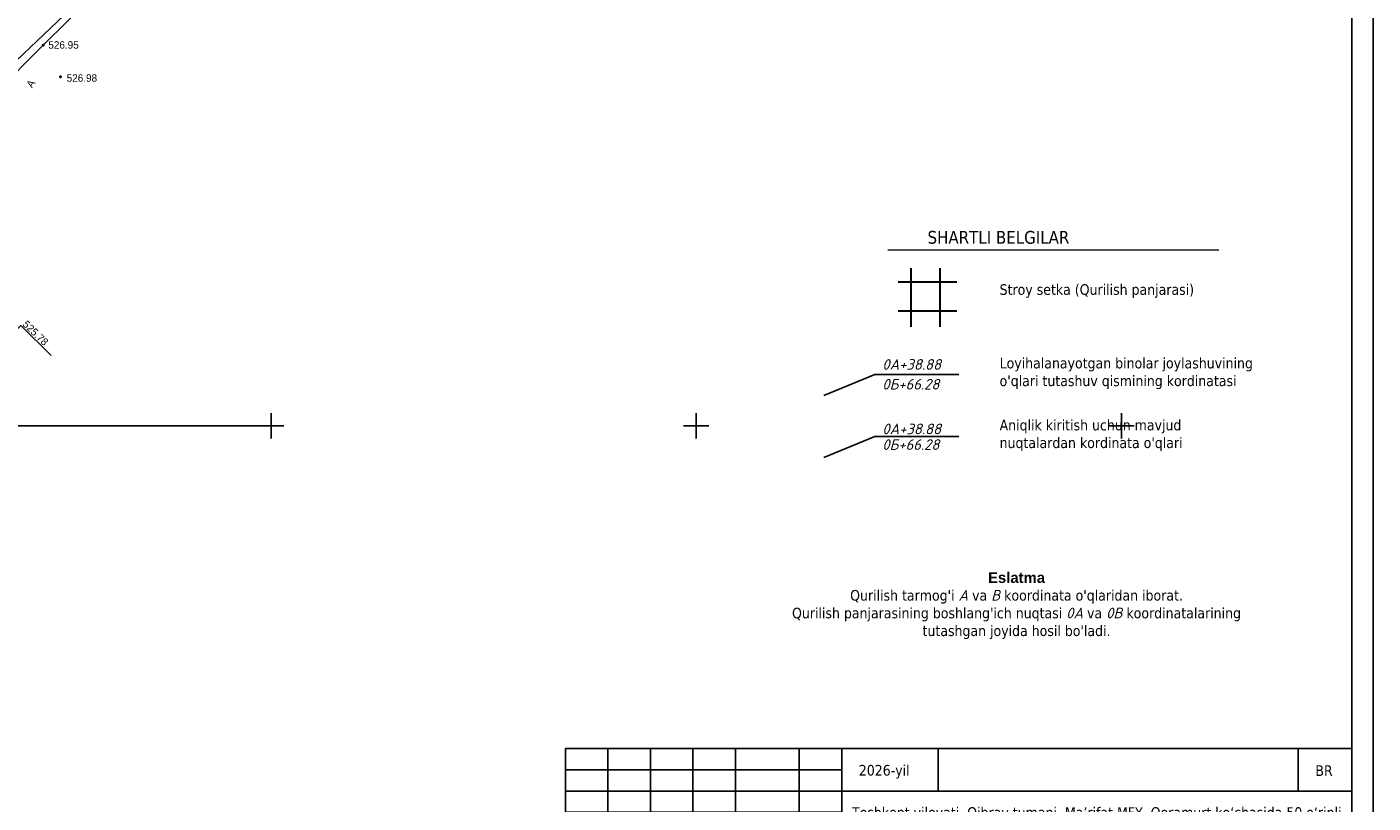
# Model space of a CAD drawing. Header units: millimetres. Extents: x 767170 to 66149698, y -983507 to 2493658.
# Tile 168 of 256: x 2530688 to 2689023, y -752016 to -660706. Entities that reach past the tile are written whole.
import ezdxf
from ezdxf.enums import TextEntityAlignment as Align

# ---------------------------------------------------------------- set-up
doc = ezdxf.new("R2010")
doc.units = ezdxf.units.MM
doc.linetypes.add('Д_ТРОТ_ТРУБА', pattern=[3, 1.5, -1.5])
doc.linetypes.add('ДОРОГИ_СТРОЯЩ', pattern=[9, 8, -1])
for name, color, linetype in [('(001) Сетка', 92, 'Continuous'), ('(004) Точки рельефа', 7, 'Continuous'), ('(007) Здания', 7, 'Continuous'), ('(025) Дорога', 7, 'Continuous'), ('A_STROYSETKA', 5, 'Continuous'), ('kordinatalri', 7, 'Continuous'), ('Razbivka', 5, 'Continuous'), ('V-NODE-TEXT', 11, 'Continuous')]:
    doc.layers.add(name, color=color, linetype=linetype)
doc.layers.add('ВВГ 3х2.5', color=5, linetype='Continuous', lineweight=40)
doc.layers.add('ГП_текст', color=7, linetype='Continuous', lineweight=13)
doc.styles.add('-GOST 250', font='isocpeui.ttf')
doc.styles.add('BM-431', font='txt')
doc.styles.add('COMPLEX', font='tahoma.ttf')
doc.styles.add('D-431', font='txt')
doc.styles.get("Standard").update_dxf_attribs({"font": 'isocpeui.ttf'})

# ---------------------------------------------------------------- blocks, each defined once
blk = doc.blocks.new('A$C77aec0c1')
at = {"color": 184, "lineweight": 30}
for points in [[(-78.4, 25.2), (-78.4, 19.8), (-80.1, 15.4), (-82.7, 15.2), (-85.9, 18.3), (-87.6, 24.6), (-87.6, 33.5), (-85.8, 41.5), (-83.2, 44.9), (-79.5, 45.3), (-74.8, 37.3), (-71.4, 24), (-70.3, 12.8), (-70.6, 1.9), (-72.5, -8.2), (-74.5, -11.9), (-76.7, -12.4), (-79.3, -9.8), (-81.1, -2.5), (-80.5, 2.8), (-78.6, 6.3), (-76.3, 8.1), (-74.2, 8.6)], [(-70.3, 8.8), (-64.2, 15.4), (-63.4, 26), (-64.7, 36.5), (-65.8, 41.1), (-66, 40.4), (-65.4, 38.6), (-63.9, 30.6), (-63.4, 26), (-62.4, 17.4), (-61.3, 7.7), (-60.5, -1.3), (-59.7, -9.1), (-59.2, -11.6), (-59.5, -10.3), (-59.8, -8.8), (-61, 4.4), (-61.6, 9.7), (-62.2, 15.2), (-62.4, 16.8), (-60.5, 15), (-58.2, 15.7), (-56.6, 21.2), (-56.7, 31.2), (-55.8, 37.1), (-53.2, 40), (-50, 39.7), (-45.9, 34.7), (-45.4, 29.7), (-46.3, 25.7), (-48.8, 25), (-50.3, 25.3)], [(-10.4, 26.1), (-11.3, 30.7), (-5.9, 37.4), (1.2, 43.5), (6.2, 44.3), (10.3, 42.2), (12.4, 38), (15, 34.5), (18.4, 33), (24.9, 33.5), (29.4, 34.6), (33.6, 34.4), (35.1, 34)], [(-56.6, 20.3), (-55.7, 12.4), (-53.4, 2), (-50.9, -4.5), (-47.7, -7.4), (-43.4, -8.2), (-40.2, -6.5), (-38.7, -1.4), (-39.6, 2.9), (-41.5, 6), (-44.2, 7.7), (-47, 7.2), (-47.6, 5.7)], [(-30.4, 1), (-29.8, 17.4), (-28.4, 20.1), (-25.6, 19.9), (-20.5, 13.6), (-18.9, 4.6), (-17.5, -7.1), (-18.5, -11.1), (-21.9, -11.5), (-24, -7.9), (-23.3, -0.6), (-20.4, 7.3), (-17, 14), (-13.9, 18.7), (-9.6, 18.3), (-6.3, 10.9), (-5, -2.4), (-5, -8.8), (-9, -10.1), (-12.3, -6.5), (-11.2, 0.2), (-8.3, 6.3), (-6.9, 12.8), (-4.7, 17.9), (-0.2, 20.5), (4.2, 17.9), (6, 9.7), (7.1, 1), (7.6, -6.8), (4.7, -8.8), (0.1, -8.1), (-0.1, -1.4), (3.2, 6.9), (7.8, 15.8), (10.6, 19.9), (16, 19.6), (19.3, 13.2), (20.4, 0.9), (19.5, -6.1), (16.8, -9.2), (13.6, -8.5), (11.7, -1), (15.1, 6.9), (19.9, 14.2), (24.4, 19.9), (31, 21.1), (35, 14.6), (36.2, 0.9), (34.1, -5.6), (29.3, -6.4), (26.9, -3.5), (30.5, 6.3), (35.4, 12.4), (39.7, 19.3), (40.4, 25.2), (40.7, 24.3), (43.9, -4.9), (43.8, -3.9), (42.9, 9.7), (43.1, 12.5), (45.5, 16.5), (50.4, 21.1), (52.2, 22.2), (51.2, 21.8)], [(42.9, 10.8), (45.1, 7.7), (48.3, 5.7), (51.7, 3.7), (54.9, -0.4), (57.8, -5.8), (58.9, -10.7), (58.5, -15.5), (56.8, -17.9), (52, -18.5), (48.4, -18.1), (46.1, -15.6), (45.8, -12.6), (48.1, -9.4), (51.1, -6.3), (54.5, -2.6), (57.9, 1), (62.2, 6.3), (66.5, 12.8), (69.8, 17.8)], [(-11.8, -17.3), (-2.7, -17.5), (7.9, -15.9), (17.6, -14.8), (25.1, -13.1), (30.9, -13.1)]]:
    blk.add_spline(points, degree=3, dxfattribs=at)
blk = doc.blocks.new('Odil Ganiyev')
at = {"color": 184, "lineweight": 30}
for points in [[(278218, -189288), (278220, -189298), (278251, -189229), (278258, -189294), (278315, -189206), (278295, -189231), (278320, -189288), (278380, -189198), (278355, -189239), (278384, -189286), (278449, -189192), (278428, -189223), (278438, -189281), (278515, -189197), (278494, -189208), (278505, -189282), (278604, -188932), (278563, -189514)], [(278174, -189155), (278173, -189633), (278135, -189699), (278036, -189702), (278008, -189605), (278074, -189469), (278128, -189405), (278218, -189288)], [(278009, -189095), (278081, -189029), (278139, -189055), (278204, -188993)], [(278213, -189509), (278316, -189388), (278340, -189483), (278421, -189425), (278521, -189382)]]:
    blk.add_spline(points, degree=3, dxfattribs=at)
for points, knots in [([(278604, -188939), (278630, -188908), (278658, -188890), (278746, -188897), (278776, -188980), (278743, -189054), (278691, -189101), (278617, -189118)], [0, 0, 0, 0, 59.301687, 137.83445, 232.671471, 306.955654, 371.443461, 371.443461, 371.443461, 371.443461]), ([(278093, -189111), (278063, -189124), (277979, -189180), (277976, -189469), (278121, -189357), (278159, -189260), (278167, -189222)], [0, 0, 0, 0, 84.01965, 319.3343, 434.006974, 519.963926, 519.963926, 519.963926, 519.963926]), ([(278167, -189222), (278181, -189151), (278171, -189084), (278111, -189103), (278093, -189111)], [526.826092, 526.826092, 526.826092, 526.826092, 665.559085, 706.396126, 706.396126, 706.396126, 706.396126]), ([(278396, -189316), (278466, -189243), (278495, -189145), (278487, -189009), (278378, -188944), (278332, -188998), (278319, -189020), (278305, -189050), (278280, -189134), (278300, -189288), (278388, -189386)], [0, 0, 0, 0, 210.331661, 341.544209, 437.993539, 521.209993, 521.209993, 521.209993, 602.643394, 823.015149, 823.015149, 823.015149, 823.015149]), ([(278617, -189118), (278680, -189058), (278780, -189127), (278817, -189262), (278675, -189400), (278595, -189412), (278531, -189410)], [498.211239, 498.211239, 498.211239, 498.211239, 560.962433, 628.560844, 789.184895, 992.203079, 992.203079, 992.203079, 992.203079])]:
    blk.add_open_spline(points, degree=3, knots=knots, dxfattribs=at)
blk = doc.blocks.new('A$C919267a4')
at = {"color": 184, "lineweight": 30}
for points in [[(-21.3, -6.1), (-26.6, -9.2), (-30, -12.6), (-31.7, -15.6), (-31.7, -17.4), (-30.8, -19.7), (-28.5, -22.1), (-26.4, -22.8), (-24.1, -22.1), (-22.8, -19.9), (-19.7, -13.8), (-13.8, 4.3), (-12.2, 9.7), (-8.9, 21.2), (-7.7, 23.3), (-6.4, 23.3), (-5.9, 20.4), (-14, 7.1), (-17.1, 3.7), (-18.8, 2.2), (-19.6, 2.2), (-19.6, 3.6), (-18.9, 3.6)], [(-14.8, -1.9), (-15, -1.4), (-15.4, -1.7), (-17.2, -7.9), (-16.8, -9.1), (-16.1, -9.5), (-13.5, -8.6), (-8.6, -0.6), (-8.6, 0.1), (-9.3, 0.3), (-9.8, -0.4), (-11.7, -5), (-11.7, -6.7), (-10, -8.1), (-5.8, -5), (-3.6, -1.3), (-3.6, 0), (-4, 0.5), (-4.7, -0.3), (-6.8, -4.2), (-6.8, -5.9), (-5.1, -5.9), (-2, -4.1), (0.1, -0.2), (0.1, 0), (-0.4, -1), (-1.5, -4.2), (2.8, -1.7), (3.5, 0), (3.4, 0), (3, -1.5), (3, -3.7), (11.1, 1.3), (13.9, 4.6), (16.5, 11), (17.2, 13.2), (16.1, 13.9), (14.7, 12.8), (12.1, 5.4), (8.5, -4.7), (4.2, -16.8), (1.8, -21), (-1.5, -22.6), (-6.9, -17.1), (-5.8, -13.2), (5.3, -6.4)], [(0.5, 7.1), (-0.3, 5.9), (0, 4.7), (2.3, 7.9), (-0.4, 13.3), (-10.2, 8.1), (-13.5, -1.1), (-14, -3.1), (-9.4, -6.1), (-3, -4.9), (17.5, 3.9), (36.4, 10.4), (43.8, 11.6), (45.2, 11.6), (41, 4.4), (39.6, 1.8), (39.6, -0.3)], [(17.9, 0.1), (19.5, 1.2), (19.5, -2.1), (22.2, -2.8), (26.1, 1), (28.7, 4.6), (25.6, 22), (16.9, 24), (8.4, 22.4), (-1.3, 15.8), (-3.7, 9.3), (-2.3, 4.9)], [(21.3, 8.5), (16.2, -4.1)]]:
    blk.add_spline(points, degree=3, dxfattribs=at)
blk = doc.blocks.new('A$Cd6f3408b')
at = {"color": 184, "lineweight": 40}
blk.add_spline([(616, 1465), (-947, -417), (-1252, -652), (-1377, -542), (-1370, -167), (-1260, 887), (-1268, 1192), (-1502, 1340), (-2010, 1192), (-2432, 864), (-2581, 457), (-2487, -160), (-2081, -581), (-1401, -855), (-979, -910), (-832, -860), (-636, -625), (-174, 654), (-43, 953), (324, 1461), (624, 1721), (355, 828), (-49, -105), (-207, -514), (-231, -808), (185, -251), (607, 468), (822, 863), (987, 1193), (892, 951), (736, 416), (641, 15), (607, -367), (663, -542), (819, -380), (1064, -55), (1091, 186), (911, 407), (586, 553), (127, 566), (-409, 538), (-1030, 443), (-1618, 290), (-1743, 217), (-1505, 24), (-1171, -9), (1352, 162), (2050, 232), (3192, 214), (4089, 40)], degree=3, dxfattribs=at)
blk = doc.blocks.new('A$C5df6ade7')
at = {"color": 0, "linetype": 'Continuous', "lineweight": -2}
for p, q in [((-87500, 27500), (-87500, 15000)), ((-82500, 27500), (-82500, 0)), ((-77500, 27500), (-77500, 15000)), ((-72500, 27500), (-72500, 0)), ((-65000, 27500), (-65000, 0)), ((-60000, 0), (-60000, 27495)), ((-92500, 25000), (-60000, 25000)), ((-92500, 22500), (-60000, 22500)), ((-60000, 22500), (0, 22500)), ((-92500, 20000), (-60000, 20000)), ((-92500, 17500), (-60000, 17500)), ((-92500, 15000), (0, 15000)), ((-25000, 0), (-25000, 15000)), ((-25000, 15000), (-25000, 0)), ((-17500, 15000), (-17500, 7500)), ((-10000, 15000), (-10000, 7500)), ((-92500, 12500), (-60000, 12500)), ((-25000, 12500), (0, 12500)), ((-92500, 10000), (-60000, 10000)), ((-92500, 7500), (-60000, 7500)), ((-60000, 7500), (0, 7500)), ((-92500, 5000), (-60000, 5000)), ((-92500, 2500), (-60000, 2500))]:
    blk.add_line(p, q, dxfattribs=at)
for points in [[(-92500, 27500), (0, 27500), (0, 0), (-92500, 0)], [(0, 0), (-92500, 0), (-92500, 27500), (0, 27500)]]:
    blk.add_lwpolyline(points, close=True, dxfattribs=at)
for points in [[(-48653, 27500), (-48653, 22500)], [(-6295, 27500), (-6295, 22500)]]:
    blk.add_lwpolyline(points)
blk.add_blockref('A$Cd6f3408b', (-68783, 13274))
at = {"xscale": 3.545208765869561, "yscale": 3.545208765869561, "zscale": 3.545208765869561, "rotation": 351.5695638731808}
blk.add_blockref('Odil Ganiyev', (-946426, 819754), dxfattribs=at)
for name, p, xscale, yscale, zscale in [('A$C919267a4', (-69537, 8612), 56.20031943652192, 56.20031943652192, 56.20031943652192), ('A$C77aec0c1', (-68252, 5613), 42.46449330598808, 42.46449330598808, 42.46449330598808)]:
    blk.add_blockref(name, p, dxfattribs=dict(xscale=xscale, yscale=yscale, zscale=zscale))
at = {"color": 0, "linetype": 'Continuous', "lineweight": -2, "style": 'COMPLEX'}
for s, p in [('2026-yil', (-55002, 24942)), ('BR', (-3274, 24900)), ('Varoq', (-80000, 16250)), ('№', (-75104, 16175)), ('Imzo', (-68750, 16250)), ('Sana', (-62500, 16250)), ('Bosqich', (-21250, 13750)), ('Varoq', (-13750, 13750)), ('Soni', (-5000, 13750)), ('Bosh reja М 1:500', (-42178, 11217)), ('Ishladi', (-90025, 8851)), ('IL', (-21250, 10326)), ('11', (-5000, 10000)), ('Tekshirdi', (-89033, 6386)), ('ООО "MAX ACTIVE"', (-12934, 4130))]:
    blk.add_text(s, height=1250, dxfattribs=at).set_placement(p, align=Align.MIDDLE_CENTER)
for s, width, p in [("O'zgarish", 0.75, (-90000, 16250)), ('Bosh muhandis', 0.85, (-87543, 13845)), ('Bosh arxitektor', 0.85, (-87539, 11336))]:
    blk.add_text(s, height=1250, dxfattribs=dict(at, width=width)).set_placement(p, align=Align.MIDDLE_CENTER)
at = {"color": 0, "linetype": 'Continuous', "lineweight": -2, "style": 'COMPLEX', "width": 0.648216}
blk.add_text('Ishtr.soni', height=1250, dxfattribs=at).set_placement((-87373, 15605), (-82748, 15605), align=Align.FIT)
at = {"color": 0, "linetype": 'Continuous', "lineweight": -2, "style": 'COMPLEX'}
for s, p in [('Maxmudov A.', (-82497, 13118)), ('Ganiyev O.', (-82453, 10489)), ('Maxmudov D.', (-82497, 8089)), ('Qudratov J.', (-82497, 5562))]:
    blk.add_text(s, height=1250, dxfattribs=at).set_placement(p)
at = {"insert": (-30000, 18750), "char_height": 1250, "width": 60000, "attachment_point": 5, "style": 'COMPLEX'}
blk.add_mtext('Toshkent viloyati, Qibray tumani, Ma’rifat MFY, Qoramurt ko‘chasida 50 o‘rinli “Xospis” binosini qurish (qo‘shimcha ishlar va o‘zgarishlar )', dxfattribs=at)
blk = doc.blocks.new('A11111111111')
blk.add_lwpolyline([(-186450, -2503181), (654550, -2503181), (654550, -1909181), (-186450, -1909181)], close=True)
for points in [[(649550, -2498181), (-166450, -2498181), (-166450, -1914181), (649550, -1914181), (649550, -2498181)], [(654550, -2498181), (654550, -1914181)]]:
    blk.add_lwpolyline(points)
at = {"xscale": 2.00000000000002, "yscale": 2.00000000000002, "zscale": 2.00000000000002}
blk.add_blockref('A$C5df6ade7', (649552, -2498181), dxfattribs=at)
blk = doc.blocks.new('Setka')
at = {"layer": '(001) Сетка'}
for p, q in [((-1.5, 0), (1.5, 0)), ((0, 1.5), (0, -1.5))]:
    blk.add_line(p, q, dxfattribs=at)
blk = doc.blocks.new('Topo Xos')
at = {"layer": '(004) Точки рельефа', "color": 7, "linetype": 'ByBlock', "lineweight": -2, "transparency": 16777216}
for p in [(79.85, -91.25), (81.87, -94.97)]:
    blk.add_point(p, dxfattribs=at)
at = {"layer": '(025) Дорога', "linetype": 'Д_ТРОТ_ТРУБА', "ltscale": 600, "transparency": 16777216, "flags": 128}
blk.add_lwpolyline([(223.14, 118.21), (208.25, 89.45), (197.88, 69.51), (189.71, 53.96), (176.53, 32.47), (171.95, 25.29), (161.03, 1.41), (144.54, -23.56), (132.43, -37.82), (113.3, -57.67), (94.18, -76.92), (79.85, -91.25), (51.18, -119.89), (31.09, -139.86), (16.3, -154.94), (-0.77, -172.15), (-3.76, -175.13)], dxfattribs=at)
at = {"layer": '(001) Сетка', "transparency": 16777216}
for p in [(106.66, -136.03), (156.66, -136.03), (206.66, -136.03)]:
    blk.add_blockref('Setka', p, dxfattribs=at)
at = {"layer": '(004) Точки рельефа', "linetype": 'ByBlock', "transparency": 16777216, "char_height": 0.875, "attachment_point": 4, "style": 'D-431'}
for s, insert in [('526.95', (80.45, -91.22)), ('526.98', (82.61, -95.11))]:
    blk.add_mtext(s, dxfattribs=dict(at, insert=insert))
at = {"layer": '(025) Дорога', "linetype": 'ДОРОГИ_СТРОЯЩ', "transparency": 16777216, "style": 'BM-431'}
blk.add_text('A', height=0.875, rotation=57.4738, dxfattribs=at).set_placement((78.54, -96.33))
blk = doc.blocks.new('A$Cccaa34c6')
at = {"layer": 'A_STROYSETKA', "linetype": 'Continuous'}
blk.add_line((-7707.2, 50000), (250000, 50000), dxfattribs=at)
blk = doc.blocks.new('KOORDINIR')
at = {"color": 0}
for tag, p in [('Y', (0, 1.2)), ('X', (0, -3.8))]:
    blk.add_attdef(tag, p, '', height=2.6, dxfattribs=at)
blk = doc.blocks.new('asdaw1234141')
at = {"layer": '(004) Точки рельефа', "color": 7, "linetype": 'ByBlock', "lineweight": -2}
for p in [(23190, -5216), (25209, -8936)]:
    blk.add_point(p, dxfattribs=at)
at = {"layer": '(007) Здания', "elevation": 525490}
blk.add_lwpolyline([(15495, -50378), (11950, -46852), (20565, -38190), (24110, -41716)], dxfattribs=at)
at = {"layer": '(004) Точки рельефа', "linetype": 'ByBlock', "char_height": 875, "attachment_point": 4, "style": 'D-431'}
for s, insert in [('526.95', (23791, -5189)), ('526.98', (25951, -9077))]:
    blk.add_mtext(s, dxfattribs=dict(at, insert=insert))
at = {"layer": '(025) Дорога', "linetype": 'ДОРОГИ_СТРОЯЩ', "style": 'BM-431'}
blk.add_text('A', height=875, rotation=57.47377, dxfattribs=at).set_placement((21879, -10296))
at = {"color": 4, "oblique": 15}
for p in [(7915, -43169, 526510), (-14957, -65237, 525926), (-30354, -80716, 525694), (-52139, -102428, 524466)]:
    blk.add_attdef('Z', p, '', height=1000, rotation=4.80216, dxfattribs=at)
at = {"layer": 'V-NODE-TEXT', "color": 7, "linetype": 'ByBlock', "insert": (20996, -37835, 525783), "char_height": 875, "attachment_point": 4, "rotation": 315.97243, "style": 'D-431'}
blk.add_mtext('{\\fD431|b0|i0|c0|p34;525.78}', dxfattribs=at)

msp = doc.modelspace()

# ---------------------------------------------------------------- block references
at = {"xscale": 0.5, "yscale": 0.5, "zscale": 0.5}
msp.add_blockref('A11111111111', (2361748.15, 475993.25), dxfattribs=at)

# ---------------------------------------------------------------- next in the draw order: block references
at = {"xscale": 1000, "yscale": 1000, "zscale": 1000}
msp.add_blockref('Topo Xos', (2452754.32, -571613.28), dxfattribs=at)

# ---------------------------------------------------------------- next in the draw order: linework, layer by layer
msp.add_lwpolyline([(2438321.29, -751362.62), (2577813.45, -618609.46)])
at = {"layer": 'kordinatalri', "color": 5, "linetype": 'Continuous', "lineweight": 25}
msp.add_lwpolyline([(2624418.09, -704053.49), (2630435.23, -701589.06), (2640294.57, -701589.06)], dxfattribs=at)
at = {"layer": 'kordinatalri', "color": 6, "linetype": 'Continuous', "lineweight": 25}
msp.add_lwpolyline([(2624418.09, -711341.99), (2630435.23, -708877.56), (2640294.57, -708877.56)], dxfattribs=at)
at = {"layer": 'Razbivka', "color": 136, "linetype": 'Continuous', "lineweight": 30}
for points in [[(2634660.45, -689103.32), (2634660.45, -696000.35)], [(2638057, -689103.32), (2638057, -696000.35)], [(2640080.58, -690745.47), (2633183.55, -690745.47)], [(2640080.58, -694142.02), (2633183.55, -694142.02)]]:
    msp.add_lwpolyline(points, dxfattribs=at)
at = {"layer": 'ГП_текст'}
msp.add_line((2631946.45, -686932.38), (2670865.82, -686932.38), dxfattribs=at)

# ---------------------------------------------------------------- next in the draw order: block references
msp.add_blockref('A$Cccaa34c6', (2309413.61, -757644.92))
at = {"layer": 'kordinatalri', "color": 5}
ref = msp.add_blockref('KOORDINIR', (2631300.61, -701286.54), dxfattribs=dict(at, xscale=576.9230769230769, yscale=576.9230769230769, zscale=576.9230769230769))
ref.add_attrib('Y', '0А+38.88', dxfattribs={"layer": '0', "color": 0, "height": 1250, "style": '-GOST 250'}).set_placement((2631300.61, -699786.54), align=Align.TOP_LEFT)
ref.add_attrib('X', '0Б+66.28', dxfattribs={"layer": '0', "color": 0, "height": 1250, "style": '-GOST 250'}).set_placement((2631300.61, -702116.93), align=Align.TOP_LEFT)
at = {"layer": 'kordinatalri', "color": 6}
ref = msp.add_blockref('KOORDINIR', (2631300.61, -708064.07), dxfattribs=dict(at, xscale=576.9230769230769, yscale=576.9230769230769, zscale=576.9230769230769))
ref.add_attrib('Y', '0А+38.88', dxfattribs={"layer": '0', "color": 0, "height": 1250, "style": '-GOST 250'}).set_placement((2631300.61, -707371.77), align=Align.TOP_LEFT)
ref.add_attrib('X', '0Б+66.28', dxfattribs={"layer": '0', "color": 0, "height": 1250, "style": '-GOST 250'}).set_placement((2631300.61, -709217.19), align=Align.TOP_LEFT)
at = {"layer": 'ВВГ 3х2.5', "color": 1, "lineweight": 40}
msp.add_blockref('asdaw1234141', (2509413.61, -657644.92), dxfattribs=at)

# ---------------------------------------------------------------- next in the draw order: texts
at = {"char_height": 1250, "attachment_point": 1, "style": 'COMPLEX'}
for s, insert, width in [('Stroy setka (Qurilish panjarasi)', (2645095.53, -690974.55), 32683.2532), ("Loyihalanayotgan binolar joylashuvining o'qlari tutashuv qismining kordinatasi", (2645095.53, -699630.13), 33441.7622), ("Aniqlik kiritish uchun mavjud nuqtalardan kordinata o'qlari", (2645095.53, -706918.63), 28686.4863)]:
    msp.add_mtext(s, dxfattribs=dict(at, insert=insert, width=width))
at = {"lineweight": 30, "insert": (2647084.69, -728791.65), "char_height": 1250, "width": 56679.1551, "attachment_point": 5, "style": 'COMPLEX'}
msp.add_mtext("{\\fArial|b1|i0|c204|p34;Eslatma\\P}Qurilish tarmog'i {\\fISOCPEUR|b1|i1|c204|p34;A} va {\\fISOCPEUR|b1|i1|c204|p34;B} koordinata o'qlaridan iborat. \\PQurilish panjarasining boshlang'ich nuqtasi {\\fISOCPEUR|b1|i1|c204|p34;0A} va {\\fISOCPEUR|b1|i1|c204|p34;0B} koordinatalarining tutashgan joyida hosil bo'ladi.", dxfattribs=at)
at = {"layer": 'ГП_текст', "style": 'COMPLEX'}
msp.add_text('SHARTLI BELGILAR', height=1500, dxfattribs=at).set_placement((2636616.35, -686208.63))

doc.saveas('drawing.dxf')
